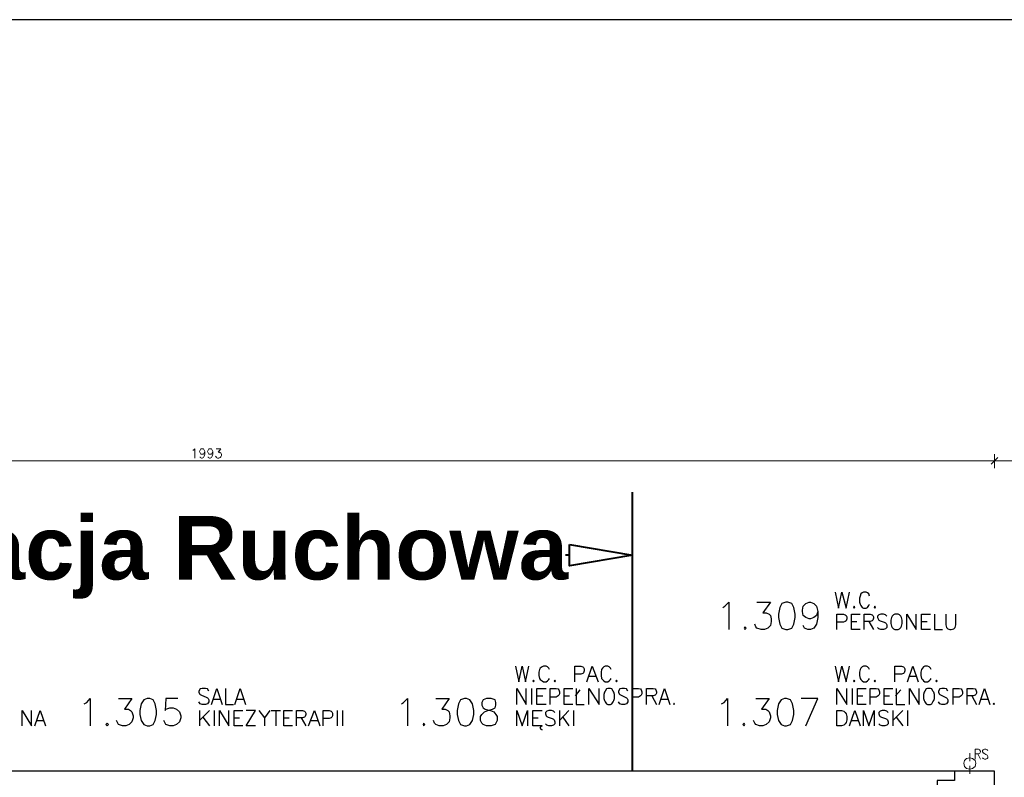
# Model space of a CAD drawing. Header units: millimetres. Extents: x 1 to 17496, y 1 to 30809.
# Tile 150 of 256: x 2768 to 4007, y 29855 to 30809. Entities that reach past the tile are written whole.
import ezdxf

# ---------------------------------------------------------------- set-up
doc = ezdxf.new("R2010")
doc.units = ezdxf.units.MM
for name, color, linetype in [('0_Przyz_Opisy oddziałów', 5, 'Continuous'), ('Opisy', 255, 'Continuous'), ('PDF _Geometria', 7, 'Continuous')]:
    doc.layers.add(name, color=color, linetype=linetype)
doc.styles.add('arial', font='arialbd.ttf')

msp = doc.modelspace()

# ---------------------------------------------------------------- linework, layer by layer
at = {"layer": '0_Przyz_Opisy oddziałów', "lineweight": 40}
for points in [[(3539.2, 29863.2), (3539.2, 30213.6)], [(3460, 30134.4), (3454.9, 30134.4)]]:
    msp.add_lwpolyline(points, dxfattribs=at)
msp.add_lwpolyline([(3460, 30147.9), (3539.2, 30134.4), (3460, 30120.9)], close=True, dxfattribs=at)
at = {"layer": 'Opisy', "color": 7, "lineweight": 25}
for points in [[(3794.4, 30088.1), (3798.6, 30067.9), (3802.8, 30088.1), (3807.9, 30067.9), (3812.1, 30088.1)], [(3837.3, 30083), (3836.5, 30085.6), (3834.8, 30087.2), (3833.1, 30088.1), (3829.7, 30088.1), (3828.1, 30087.2), (3826.4, 30085.6), (3825.5, 30083), (3824.7, 30080.5), (3824.7, 30075.5), (3825.5, 30072.9), (3826.4, 30071.2), (3828.1, 30068.7), (3829.7, 30067.9), (3833.1, 30067.9), (3834.8, 30068.7), (3836.5, 30071.2), (3837.3, 30072.9)], [(3652.9, 30068.7), (3655.4, 30070.4), (3660.5, 30075.5), (3660.5, 30040.9)], [(3695.8, 30075.5), (3712.7, 30075.5), (3703.4, 30062), (3707.6, 30062), (3711, 30060.3), (3712.7, 30058.6), (3713.5, 30054.4), (3713.5, 30051), (3712.7, 30046), (3709.3, 30042.6), (3705.1, 30040.9), (3700.9, 30040.9), (3695.8, 30042.6), (3694.2, 30044.3), (3693.3, 30047.7)], [(3772.5, 30063.7), (3770.8, 30058.6), (3767.4, 30056.1), (3763.2, 30054.4), (3761.5, 30054.4), (3757.3, 30056.1), (3753.9, 30058.6), (3753.1, 30063.7), (3753.1, 30065.3), (3753.9, 30070.4), (3757.3, 30073.8), (3761.5, 30075.5), (3763.2, 30075.5), (3767.4, 30073.8), (3770.8, 30070.4), (3772.5, 30063.7), (3772.5, 30056.1), (3770.8, 30047.7), (3767.4, 30042.6), (3763.2, 30040.9), (3759.8, 30040.9), (3755.6, 30042.6), (3753.9, 30046)], [(3796.1, 30040.9), (3796.1, 30060.3), (3804.5, 30060.3), (3807, 30059.5), (3807.9, 30058.6), (3808.7, 30056.9), (3808.7, 30054.4), (3807.9, 30051.9), (3807, 30051), (3804.5, 30050.2), (3796.1, 30050.2)], [(3825.5, 30040.9), (3814.6, 30040.9), (3814.6, 30060.3), (3825.5, 30060.3)], [(3830.6, 30040.9), (3830.6, 30060.3), (3838.2, 30060.3), (3840.7, 30059.5), (3841.5, 30058.6), (3842.4, 30056.9), (3842.4, 30055.2), (3841.5, 30052.7), (3840.7, 30051.9), (3838.2, 30051), (3830.6, 30051)], [(3859.2, 30057.8), (3857.5, 30059.5), (3855, 30060.3), (3851.6, 30060.3), (3849.1, 30059.5), (3847.4, 30057.8), (3847.4, 30056.1), (3848.3, 30054.4), (3849.1, 30052.7), (3850.8, 30051.9), (3855.9, 30050.2), (3857.5, 30049.3), (3858.4, 30048.5), (3859.2, 30046.8), (3859.2, 30043.4), (3857.5, 30041.8), (3855, 30040.9), (3851.6, 30040.9), (3849.1, 30041.8), (3847.4, 30043.4)], [(3884.5, 30040.9), (3884.5, 30060.3), (3896.3, 30040.9), (3896.3, 30060.3)], [(3914, 30040.9), (3903, 30040.9), (3903, 30060.3), (3914, 30060.3)], [(3919, 30060.3), (3919, 30040.9), (3929.1, 30040.9)], [(3933.3, 30060.3), (3933.3, 30046.8), (3934.2, 30043.4), (3935.9, 30041.8), (3938.4, 30040.9), (3940.1, 30040.9), (3943.4, 30041.8), (3945.1, 30043.4), (3946, 30046.8), (3946, 30060.3)], [(3814.6, 30051), (3821.3, 30051)], [(3836.5, 30051), (3842.4, 30040.9)], [(3903, 30051), (3909.8, 30051)], [(3391.8, 29994.6), (3396, 29975.2), (3400.2, 29994.6), (3404.4, 29975.2), (3408.6, 29994.6)], [(3434.7, 29990.4), (3433.9, 29992.1), (3432.2, 29993.8), (3430.5, 29994.6), (3427.2, 29994.6), (3425.5, 29993.8), (3423, 29992.1), (3422.1, 29990.4), (3421.3, 29987), (3421.3, 29982.8), (3422.1, 29979.4), (3423, 29977.8), (3425.5, 29976.1), (3427.2, 29975.2), (3430.5, 29975.2), (3432.2, 29976.1), (3433.9, 29977.8), (3434.7, 29979.4)], [(3466.8, 29975.2), (3466.8, 29994.6), (3474.3, 29994.6), (3476.9, 29993.8), (3477.7, 29992.9), (3478.5, 29991.2), (3478.5, 29988.7), (3477.7, 29986.2), (3476.9, 29985.3), (3474.3, 29984.5), (3466.8, 29984.5)], [(3481.9, 29975.2), (3488.6, 29994.6), (3496.2, 29975.2)], [(3512.2, 29990.4), (3511.4, 29992.1), (3509.7, 29993.8), (3508, 29994.6), (3504.7, 29994.6), (3503, 29993.8), (3501.3, 29992.1), (3500.4, 29990.4), (3499.6, 29987), (3499.6, 29982.8), (3500.4, 29979.4), (3501.3, 29977.8), (3503, 29976.1), (3504.7, 29975.2), (3508, 29975.2), (3509.7, 29976.1), (3511.4, 29977.8), (3512.2, 29979.4)], [(3794.4, 29994.6), (3798.6, 29975.2), (3802.8, 29994.6), (3807.9, 29975.2), (3812.1, 29994.6)], [(3837.3, 29990.4), (3836.5, 29992.1), (3834.8, 29993.8), (3833.1, 29994.6), (3829.7, 29994.6), (3828.1, 29993.8), (3826.4, 29992.1), (3825.5, 29990.4), (3824.7, 29987), (3824.7, 29982.8), (3825.5, 29979.4), (3826.4, 29977.8), (3828.1, 29976.1), (3829.7, 29975.2), (3833.1, 29975.2), (3834.8, 29976.1), (3836.5, 29977.8), (3837.3, 29979.4)], [(3869.3, 29975.2), (3869.3, 29994.6), (3877.8, 29994.6), (3880.3, 29993.8), (3881.1, 29992.9), (3882, 29991.2), (3882, 29988.7), (3881.1, 29986.2), (3880.3, 29985.3), (3877.8, 29984.5), (3869.3, 29984.5)], [(3885.3, 29975.2), (3892.1, 29994.6), (3898.8, 29975.2)], [(3914.8, 29990.4), (3914, 29992.1), (3912.3, 29993.8), (3910.6, 29994.6), (3907.2, 29994.6), (3905.5, 29993.8), (3903.9, 29992.1), (3903, 29990.4), (3902.2, 29987), (3902.2, 29982.8), (3903, 29979.4), (3903.9, 29977.8), (3905.5, 29976.1), (3907.2, 29975.2), (3910.6, 29975.2), (3912.3, 29976.1), (3914, 29977.8), (3914.8, 29979.4)], [(3484.4, 29982), (3493.7, 29982)], [(3887.9, 29982), (3896.3, 29982)], [(3006.1, 29963.4), (3004.4, 29966), (3001.8, 29966.8), (2997.6, 29966.8), (2995.1, 29966), (2993.4, 29963.4), (2993.4, 29961.8), (2994.3, 29960.1), (2995.1, 29959.2), (2996.8, 29958.4), (3002.7, 29955.9), (3004.4, 29955), (3005.2, 29954.2), (3006.1, 29952.5), (3006.1, 29950), (3004.4, 29947.4), (3001.8, 29946.6), (2997.6, 29946.6), (2995.1, 29947.4), (2993.4, 29950)], [(3009.4, 29946.6), (3016.2, 29966.8), (3022.9, 29946.6)], [(3027.1, 29966.8), (3027.1, 29946.6), (3037.2, 29946.6)], [(3038.9, 29946.6), (3045.6, 29966.8), (3052.4, 29946.6)], [(3393.5, 29946.6), (3393.5, 29966.8), (3405.3, 29946.6), (3405.3, 29966.8)], [(3412, 29966.8), (3412, 29946.6)], [(3430.5, 29946.6), (3418.7, 29946.6), (3418.7, 29966.8), (3430.5, 29966.8)], [(3418.7, 29957.5), (3426.3, 29957.5)], [(3435.6, 29946.6), (3435.6, 29966.8), (3443.2, 29966.8), (3445.7, 29966), (3446.5, 29965.1), (3447.4, 29962.6), (3447.4, 29960.1), (3446.5, 29958.4), (3445.7, 29957.5), (3443.2, 29955.9), (3435.6, 29955.9)], [(3464.2, 29946.6), (3453.3, 29946.6), (3453.3, 29966.8), (3464.2, 29966.8)], [(3453.3, 29957.5), (3460, 29957.5)], [(3467.6, 29957.5), (3473.5, 29965.1)], [(3468.4, 29966.8), (3468.4, 29946.6), (3478.5, 29946.6)], [(3484.4, 29946.6), (3484.4, 29966.8), (3497.1, 29946.6), (3497.1, 29966.8)], [(3533.3, 29963.4), (3531.6, 29966), (3529.1, 29966.8), (3525.7, 29966.8), (3523.2, 29966), (3521.5, 29963.4), (3521.5, 29961.8), (3522.3, 29960.1), (3523.2, 29959.2), (3524.9, 29958.4), (3529.9, 29955.9), (3531.6, 29955), (3532.4, 29954.2), (3533.3, 29952.5), (3533.3, 29950), (3531.6, 29947.4), (3529.1, 29946.6), (3525.7, 29946.6), (3523.2, 29947.4), (3521.5, 29950)], [(3539.2, 29946.6), (3539.2, 29966.8), (3546.8, 29966.8), (3549.3, 29966), (3550.1, 29965.1), (3551, 29962.6), (3551, 29960.1), (3550.1, 29958.4), (3549.3, 29957.5), (3546.8, 29955.9), (3539.2, 29955.9)], [(3556.9, 29946.6), (3556.9, 29966.8), (3565.3, 29966.8), (3567.8, 29966), (3568.7, 29965.1), (3569.5, 29962.6), (3569.5, 29960.9), (3568.7, 29959.2), (3567.8, 29958.4), (3565.3, 29957.5), (3556.9, 29957.5)], [(3563.6, 29957.5), (3569.5, 29946.6)], [(3572.9, 29946.6), (3579.6, 29966.8), (3586.3, 29946.6)], [(3796.1, 29946.6), (3796.1, 29966.8), (3808.7, 29946.6), (3808.7, 29966.8)], [(3815.4, 29966.8), (3815.4, 29946.6)], [(3833.1, 29946.6), (3822.2, 29946.6), (3822.2, 29966.8), (3833.1, 29966.8)], [(3822.2, 29957.5), (3828.9, 29957.5)], [(3838.2, 29946.6), (3838.2, 29966.8), (3845.8, 29966.8), (3848.3, 29966), (3849.1, 29965.1), (3850, 29962.6), (3850, 29960.1), (3849.1, 29958.4), (3848.3, 29957.5), (3845.8, 29955.9), (3838.2, 29955.9)], [(3866.8, 29946.6), (3855.9, 29946.6), (3855.9, 29966.8), (3866.8, 29966.8)], [(3855.9, 29957.5), (3862.6, 29957.5)], [(3870.2, 29957.5), (3876.9, 29965.1)], [(3871, 29966.8), (3871, 29946.6), (3882, 29946.6)], [(3887.9, 29946.6), (3887.9, 29966.8), (3899.7, 29946.6), (3899.7, 29966.8)], [(3935.9, 29963.4), (3934.2, 29966), (3931.7, 29966.8), (3928.3, 29966.8), (3925.8, 29966), (3924.1, 29963.4), (3924.1, 29961.8), (3924.9, 29960.1), (3925.8, 29959.2), (3927.4, 29958.4), (3932.5, 29955.9), (3934.2, 29955), (3935, 29954.2), (3935.9, 29952.5), (3935.9, 29950), (3934.2, 29947.4), (3931.7, 29946.6), (3928.3, 29946.6), (3925.8, 29947.4), (3924.1, 29950)], [(3942.6, 29946.6), (3942.6, 29966.8), (3950.2, 29966.8), (3952.7, 29966), (3953.6, 29965.1), (3954.4, 29962.6), (3954.4, 29960.1), (3953.6, 29958.4), (3952.7, 29957.5), (3950.2, 29955.9), (3942.6, 29955.9)], [(3960.3, 29946.6), (3960.3, 29966.8), (3967.9, 29966.8), (3970.4, 29966), (3971.2, 29965.1), (3972.1, 29962.6), (3972.1, 29960.9), (3971.2, 29959.2), (3970.4, 29958.4), (3967.9, 29957.5), (3960.3, 29957.5)], [(3966.2, 29957.5), (3972.1, 29946.6)], [(3975.5, 29946.6), (3982.2, 29966.8), (3988.9, 29946.6)], [(2849.4, 29947.4), (2852.8, 29949.1), (2857, 29954.2), (2857, 29919.6)], [(2892.4, 29954.2), (2909.2, 29954.2), (2899.9, 29940.7), (2905, 29940.7), (2907.5, 29939), (2909.2, 29937.3), (2910.9, 29932.3), (2910.9, 29929.7), (2909.2, 29924.7), (2905.8, 29921.3), (2901.6, 29919.6), (2897.4, 29919.6), (2892.4, 29921.3), (2891.5, 29923), (2889.8, 29926.4)], [(2967.3, 29954.2), (2952.2, 29954.2), (2951.3, 29939), (2952.2, 29940.7), (2957.2, 29942.4), (2961.4, 29942.4), (2965.6, 29940.7), (2969, 29937.3), (2970.7, 29932.3), (2970.7, 29929.7), (2969, 29924.7), (2965.6, 29921.3), (2961.4, 29919.6), (2957.2, 29919.6), (2952.2, 29921.3), (2951.3, 29923), (2949.6, 29926.4)], [(3011.9, 29953.3), (3020.4, 29953.3)], [(3041.4, 29953.3), (3049.8, 29953.3)], [(3248.6, 29947.4), (3251.1, 29949.1), (3256.2, 29954.2), (3256.2, 29919.6)], [(3291.6, 29954.2), (3308.4, 29954.2), (3299.1, 29940.7), (3303.4, 29940.7), (3306.7, 29939), (3308.4, 29937.3), (3309.3, 29932.3), (3309.3, 29929.7), (3308.4, 29924.7), (3305, 29921.3), (3300.8, 29919.6), (3295.8, 29919.6), (3291.6, 29921.3), (3289.9, 29923), (3289, 29926.4)], [(3575.4, 29953.3), (3583.8, 29953.3)], [(3651.2, 29947.4), (3654.6, 29949.1), (3658.8, 29954.2), (3658.8, 29919.6)], [(3694.2, 29954.2), (3711, 29954.2), (3701.7, 29940.7), (3706.8, 29940.7), (3709.3, 29939), (3711, 29937.3), (3712.7, 29932.3), (3712.7, 29929.7), (3711, 29924.7), (3707.6, 29921.3), (3703.4, 29919.6), (3699.2, 29919.6), (3694.2, 29921.3), (3693.3, 29923), (3691.6, 29926.4)], [(3757.3, 29919.6), (3772.5, 29954.2), (3751.4, 29954.2)], [(3978, 29953.3), (3986.4, 29953.3)], [(2771.1, 29919.6), (2771.1, 29939), (2782.9, 29919.6), (2782.9, 29939)], [(2787.1, 29919.6), (2793.8, 29939), (2800.6, 29919.6)], [(2994.3, 29939), (2994.3, 29919.6)], [(3006.9, 29939), (2994.3, 29926.4)], [(3012.8, 29939), (3012.8, 29919.6)], [(3019.5, 29919.6), (3019.5, 29939), (3031.3, 29919.6), (3031.3, 29939)], [(3049, 29919.6), (3038.1, 29919.6), (3038.1, 29939), (3049, 29939)], [(3065, 29919.6), (3053.2, 29919.6), (3065, 29939), (3053.2, 29939)], [(3069.2, 29939), (3076, 29929.7), (3076, 29919.6)], [(3082.7, 29939), (3076, 29929.7)], [(3084.4, 29939), (3096.2, 29939)], [(3090.3, 29939), (3090.3, 29919.6)], [(3111.3, 29919.6), (3100.4, 29919.6), (3100.4, 29939), (3111.3, 29939)], [(3116.4, 29919.6), (3116.4, 29939), (3124, 29939), (3126.5, 29938.2), (3127.3, 29937.3), (3128.2, 29935.6), (3128.2, 29934), (3127.3, 29931.4), (3126.5, 29930.6), (3124, 29929.7), (3116.4, 29929.7)], [(3131.5, 29919.6), (3139.1, 29939), (3145.9, 29919.6)], [(3150.1, 29919.6), (3150.1, 29939), (3157.7, 29939), (3160.2, 29938.2), (3161, 29937.3), (3161.9, 29935.6), (3161.9, 29932.3), (3161, 29930.6), (3160.2, 29929.7), (3157.7, 29928.9), (3150.1, 29928.9)], [(3167.8, 29939), (3167.8, 29919.6)], [(3174.5, 29939), (3174.5, 29919.6)], [(3393.5, 29919.6), (3393.5, 29939), (3400.2, 29919.6), (3407, 29939), (3407, 29919.6)], [(3425.5, 29919.6), (3423.8, 29918.8), (3423, 29917.1), (3423.8, 29915.4), (3425.5, 29914.6), (3423.8, 29915.4), (3423, 29917.1), (3423.8, 29918.8), (3425.5, 29919.6), (3413.7, 29919.6), (3413.7, 29939), (3425.5, 29939)], [(3441.5, 29936.5), (3439.8, 29938.2), (3437.3, 29939), (3433.9, 29939), (3431.4, 29938.2), (3429.7, 29936.5), (3429.7, 29934.8), (3430.5, 29932.3), (3431.4, 29931.4), (3433.1, 29930.6), (3438.1, 29928.9), (3439.8, 29928.1), (3440.6, 29927.2), (3441.5, 29924.7), (3441.5, 29922.2), (3439.8, 29920.5), (3437.3, 29919.6), (3433.9, 29919.6), (3431.4, 29920.5), (3429.7, 29922.2)], [(3447.4, 29939), (3447.4, 29919.6)], [(3459.2, 29939), (3447.4, 29926.4)], [(3465.1, 29939), (3465.1, 29919.6)], [(3812.1, 29919.6), (3818.8, 29939), (3825.5, 29919.6)], [(3829.7, 29919.6), (3829.7, 29939), (3836.5, 29919.6), (3843.2, 29939), (3843.2, 29919.6)], [(3860.9, 29936.5), (3859.2, 29938.2), (3856.7, 29939), (3853.3, 29939), (3850.8, 29938.2), (3849.1, 29936.5), (3849.1, 29934.8), (3850, 29932.3), (3850.8, 29931.4), (3852.5, 29930.6), (3857.5, 29928.9), (3859.2, 29928.1), (3860.1, 29927.2), (3860.9, 29924.7), (3860.9, 29922.2), (3859.2, 29920.5), (3856.7, 29919.6), (3853.3, 29919.6), (3850.8, 29920.5), (3849.1, 29922.2)], [(3866.8, 29939), (3866.8, 29919.6)], [(3879.4, 29939), (3866.8, 29926.4)], [(3885.3, 29939), (3885.3, 29919.6)], [(2789.6, 29926.4), (2798, 29926.4)], [(2998.5, 29930.6), (3006.9, 29919.6)], [(3038.1, 29929.7), (3044.8, 29929.7)], [(3100.4, 29929.7), (3107.1, 29929.7)], [(3122.3, 29929.7), (3128.2, 29919.6)], [(3134.1, 29926.4), (3143.3, 29926.4)], [(3413.7, 29929.7), (3420.4, 29929.7)], [(3451.6, 29930.6), (3459.2, 29919.6)], [(3814.6, 29926.4), (3823, 29926.4)], [(3871, 29930.6), (3879.4, 29919.6)]]:
    msp.add_lwpolyline(points, dxfattribs=at)
for points in [[(3732.1, 30075.5), (3727, 30073.8), (3724.5, 30068.7), (3722.8, 30060.3), (3722.8, 30056.1), (3724.5, 30047.7), (3727, 30042.6), (3732.1, 30040.9), (3734.6, 30040.9), (3739.6, 30042.6), (3742.2, 30047.7), (3743.8, 30056.1), (3743.8, 30060.3), (3742.2, 30068.7), (3739.6, 30073.8), (3734.6, 30075.5)], [(3818, 30070.4), (3817.1, 30068.7), (3818, 30067.9), (3818.8, 30068.7)], [(3844.1, 30070.4), (3843.2, 30068.7), (3844.1, 30067.9), (3844.9, 30068.7)], [(3869.3, 30060.3), (3867.6, 30059.5), (3866, 30057.8), (3865.1, 30056.1), (3864.3, 30052.7), (3864.3, 30048.5), (3865.1, 30045.1), (3866, 30043.4), (3867.6, 30041.8), (3869.3, 30040.9), (3873.5, 30040.9), (3875.2, 30041.8), (3876.9, 30043.4), (3877.8, 30045.1), (3878.6, 30048.5), (3878.6, 30052.7), (3877.8, 30056.1), (3876.9, 30057.8), (3875.2, 30059.5), (3873.5, 30060.3)], [(3680.7, 30044.3), (3679.8, 30042.6), (3680.7, 30040.9), (3682.4, 30042.6)], [(3414.5, 29976.9), (3413.7, 29976.1), (3414.5, 29975.2), (3415.4, 29976.1)], [(3441.5, 29976.9), (3440.6, 29976.1), (3441.5, 29975.2), (3442.3, 29976.1)], [(3519, 29976.9), (3518.1, 29976.1), (3519, 29975.2), (3519.8, 29976.1)], [(3818, 29976.9), (3817.1, 29976.1), (3818, 29975.2), (3818.8, 29976.1)], [(3844.1, 29976.9), (3843.2, 29976.1), (3844.1, 29975.2), (3844.9, 29976.1)], [(3921.6, 29976.9), (3920.7, 29976.1), (3921.6, 29975.2), (3922.4, 29976.1)], [(3508, 29966.8), (3506.3, 29966), (3504.7, 29963.4), (3503.8, 29961.8), (3503, 29959.2), (3503, 29954.2), (3503.8, 29951.6), (3504.7, 29950), (3506.3, 29947.4), (3508, 29946.6), (3511.4, 29946.6), (3513.1, 29947.4), (3514.8, 29950), (3515.6, 29951.6), (3516.4, 29954.2), (3516.4, 29959.2), (3515.6, 29961.8), (3514.8, 29963.4), (3513.1, 29966), (3511.4, 29966.8)], [(3910.6, 29966.8), (3908.9, 29966), (3907.2, 29963.4), (3906.4, 29961.8), (3905.5, 29959.2), (3905.5, 29954.2), (3906.4, 29951.6), (3907.2, 29950), (3908.9, 29947.4), (3910.6, 29946.6), (3914, 29946.6), (3915.7, 29947.4), (3917.3, 29950), (3918.2, 29951.6), (3919, 29954.2), (3919, 29959.2), (3918.2, 29961.8), (3917.3, 29963.4), (3915.7, 29966), (3914, 29966.8)], [(2928.6, 29954.2), (2924.4, 29952.5), (2921, 29947.4), (2919.3, 29939), (2919.3, 29934), (2921, 29926.4), (2924.4, 29921.3), (2928.6, 29919.6), (2931.9, 29919.6), (2936.1, 29921.3), (2938.7, 29926.4), (2940.4, 29934), (2940.4, 29939), (2938.7, 29947.4), (2936.1, 29952.5), (2931.9, 29954.2)], [(3327.8, 29954.2), (3322.7, 29952.5), (3320.2, 29947.4), (3318.5, 29939), (3318.5, 29934), (3320.2, 29926.4), (3322.7, 29921.3), (3327.8, 29919.6), (3330.3, 29919.6), (3334.5, 29921.3), (3337.9, 29926.4), (3339.6, 29934), (3339.6, 29939), (3337.9, 29947.4), (3334.5, 29952.5), (3330.3, 29954.2)], [(3355.6, 29954.2), (3351.4, 29952.5), (3349.7, 29949.1), (3349.7, 29945.8), (3351.4, 29942.4), (3353.9, 29940.7), (3360.6, 29939), (3364.8, 29937.3), (3367.4, 29934), (3369.1, 29931.4), (3369.1, 29926.4), (3367.4, 29923), (3366.5, 29921.3), (3361.5, 29919.6), (3355.6, 29919.6), (3351.4, 29921.3), (3349.7, 29923), (3348, 29926.4), (3348, 29931.4), (3349.7, 29934), (3353.1, 29937.3), (3357.3, 29939), (3363.2, 29940.7), (3366.5, 29942.4), (3367.4, 29945.8), (3367.4, 29949.1), (3366.5, 29952.5), (3361.5, 29954.2)], [(3591.4, 29948.3), (3590.6, 29947.4), (3591.4, 29946.6), (3592.2, 29947.4)], [(3730.4, 29954.2), (3726.2, 29952.5), (3722.8, 29947.4), (3721.1, 29939), (3721.1, 29934), (3722.8, 29926.4), (3726.2, 29921.3), (3730.4, 29919.6), (3732.9, 29919.6), (3737.9, 29921.3), (3740.5, 29926.4), (3742.2, 29934), (3742.2, 29939), (3740.5, 29947.4), (3737.9, 29952.5), (3732.9, 29954.2)], [(3994, 29948.3), (3993.1, 29947.4), (3994, 29946.6), (3994.8, 29947.4)], [(3796.1, 29919.6), (3796.1, 29939), (3802, 29939), (3805.3, 29938.2), (3807, 29936.5), (3807.9, 29934.8), (3808.7, 29931.4), (3808.7, 29927.2), (3807.9, 29923.9), (3807, 29922.2), (3805.3, 29920.5), (3802, 29919.6)], [(2878, 29923), (2876.4, 29921.3), (2878, 29919.6), (2879.7, 29921.3)], [(3276.4, 29923), (3275.6, 29921.3), (3276.4, 29919.6), (3278.1, 29921.3)], [(3679.8, 29923), (3678.1, 29921.3), (3679.8, 29919.6), (3680.7, 29921.3)]]:
    msp.add_lwpolyline(points, close=True, dxfattribs=at)
at = {"layer": 'PDF _Geometria'}
msp.add_lwpolyline([(1887, 30808.7), (14038.1, 30808.7), (14038.1, 26805.9), (1887, 26805.9)], close=True, dxfattribs=at)
at = {"layer": 'PDF _Geometria', "lineweight": 18}
for points in [[(2985.8, 30266.6), (2986.7, 30266.6), (2988.4, 30268.3), (2988.4, 30256.5)], [(3001, 30265), (3000.2, 30263.3), (2999.3, 30261.6), (2995.9, 30261.6), (2995.1, 30263.3), (2994.3, 30265), (2995.1, 30266.6), (2995.9, 30268.3), (2999.3, 30268.3), (3000.2, 30266.6), (3001, 30265), (3001, 30261.6), (3000.2, 30259.1), (2999.3, 30257.4), (2997.6, 30256.5), (2996.8, 30256.5), (2995.1, 30257.4), (2995.1, 30258.2)], [(3011.1, 30265), (3010.3, 30263.3), (3009.4, 30261.6), (3006.1, 30261.6), (3005.2, 30263.3), (3004.4, 30265), (3005.2, 30266.6), (3006.1, 30268.3), (3009.4, 30268.3), (3010.3, 30266.6), (3011.1, 30265), (3011.1, 30261.6), (3010.3, 30259.1), (3009.4, 30257.4), (3007.7, 30256.5), (3006.9, 30256.5), (3005.2, 30257.4), (3005.2, 30258.2)], [(3015.3, 30268.3), (3021.2, 30268.3), (3017.8, 30264.1), (3019.5, 30264.1), (3020.4, 30263.3), (3021.2, 30263.3), (3022.1, 30261.6), (3022.1, 30259.9), (3021.2, 30258.2), (3020.4, 30257.4), (3018.7, 30256.5), (3017, 30256.5), (3015.3, 30257.4), (3015.3, 30258.2), (3014.5, 30259.1)], [(2006.3, 30253.2), (2018.1, 30253.2), (3988.9, 30253.2), (4000.7, 30253.2), (4461.4, 30253.2), (4473.2, 30253.2)], [(4000.7, 30253.2), (3988.9, 30253.2)], [(3963.7, 29875), (3963.7, 29885.1)], [(3970.4, 29877.5), (3970.4, 29890.2), (3974.6, 29890.2), (3976.3, 29889.3), (3976.3, 29888.5), (3977.1, 29887.6), (3977.1, 29886.8), (3976.3, 29885.1), (3974.6, 29884.3), (3970.4, 29884.3)], [(3973.8, 29884.3), (3977.1, 29877.5)], [(3986.4, 29888.5), (3985.6, 29889.3), (3983.9, 29890.2), (3982.2, 29890.2), (3980.5, 29889.3), (3979.7, 29888.5), (3979.7, 29886.8), (3980.5, 29886), (3980.5, 29885.1), (3981.3, 29885.1), (3983.9, 29883.4), (3985.6, 29882.6), (3986.4, 29880.9), (3986.4, 29879.2), (3985.6, 29878.4), (3983.9, 29877.5), (3982.2, 29877.5), (3980.5, 29878.4), (3979.7, 29879.2)], [(3963.7, 29859), (3963.7, 29869.1)]]:
    msp.add_lwpolyline(points, dxfattribs=at)
for points in [[(3990.6, 30249), (3999, 30257.4)], [(3994.8, 30243.9), (3994.8, 30261.6)], [(3971.2, 29872.5), (3970.4, 29875.8), (3967, 29878.4), (3963.7, 29879.2), (3959.5, 29878.4), (3956.9, 29875.8), (3956.1, 29872.5), (3956.9, 29868.3), (3959.5, 29865.7), (3963.7, 29864.9), (3967, 29865.7), (3970.4, 29868.3)]]:
    msp.add_lwpolyline(points, close=True, dxfattribs=at)
at = {"layer": 'PDF _Geometria', "lineweight": 25}
for points in [[(3944.3, 29862.4), (3745.5, 29862.4), (3545.9, 29862.4), (3347.2, 29862.4), (3148.4, 29862.4), (2949.6, 29862.4), (2750.9, 29862.4), (2551.3, 29862.4), (2352.5, 29862.4), (2153.7, 29862.4)], [(3994.8, 29667.8), (3994.8, 29862.4), (3944.3, 29862.4), (3944.3, 29850.6), (3922.4, 29850.6), (3922.4, 29838.8), (3910.6, 29838.8), (3910.6, 29827.8), (3915.7, 29827.8), (3915.7, 29817.7), (3917.3, 29784), (3772.5, 29784)]]:
    msp.add_lwpolyline(points, dxfattribs=at)

# ---------------------------------------------------------------- texts
at = {"layer": '0_Przyz_Opisy oddziałów', "style": 'arial'}
msp.add_text('Rehabilitacja Ruchowa', height=80, dxfattribs=at).set_placement((2240.9, 30103.8))

doc.saveas('drawing.dxf')
